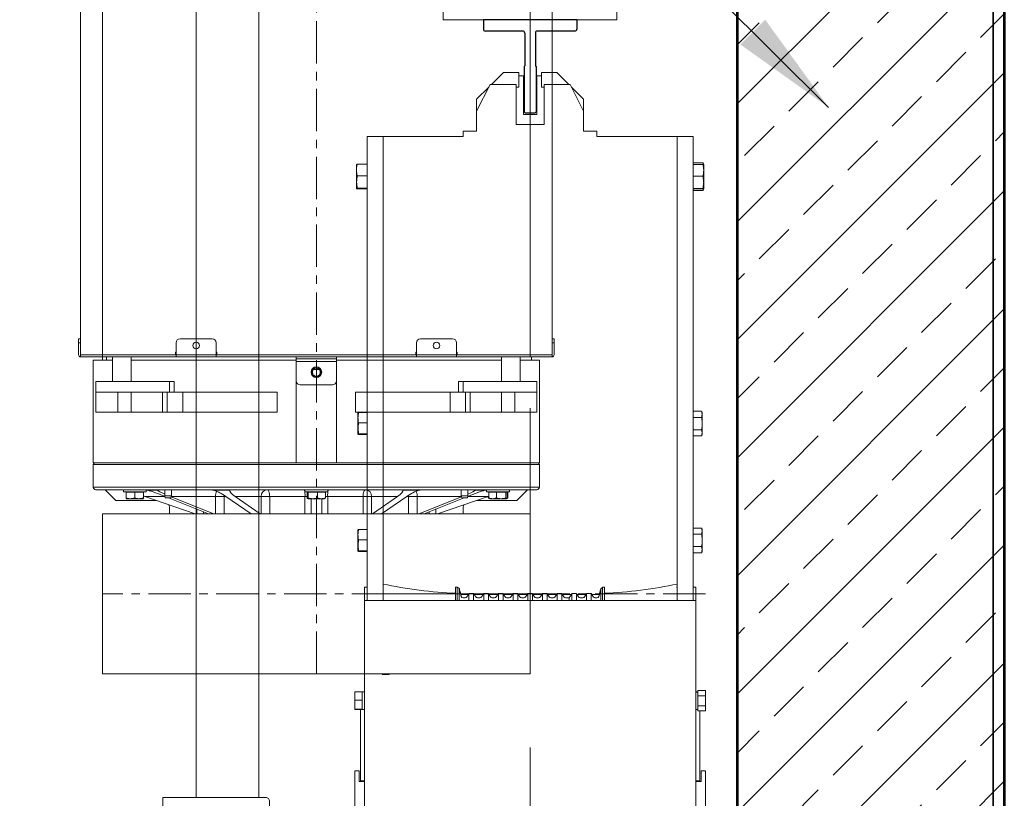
# Model space of a CAD drawing. Header units: inches. Extents: x 201967 to 338763, y -32705 to 30884.
# Tile 44 of 236: x 319913 to 319987, y -10950 to -10891. Entities that reach past the tile are written whole.
import ezdxf

# ---------------------------------------------------------------- set-up
doc = ezdxf.new("R2010")
doc.units = ezdxf.units.IN
doc.header["$MEASUREMENT"] = 0
doc.linetypes.add('CENTER', pattern=[50.8, 31.75, -6.35, 6.35, -6.35])
doc.linetypes.add('SOLID_LINE', pattern=[0])
for name, color, linetype, lineweight in [('01 a1 KONSTRUKCJA żelebet', 200, 'Continuous', 53), ('01h3 KONSTRUKCJA pozycje słupy', 252, 'Continuous', 13), ('20 KRESKOWANIE ścian', 63, 'Continuous', 5), ('_proj_MURY konstr', 1, 'Continuous', 20), ('GABARYT05', 7, 'Continuous', 40), ('KRESKOWANIE-URWANIE', 3, 'Continuous', 13), ('OSIE', 6, 'CENTER', 13), ('wymiar', 1, 'Continuous', 15)]:
    doc.layers.add(name, color=color, linetype=linetype, lineweight=lineweight)
doc.layers.add('Rysunek', color=7, linetype='Continuous')
doc.styles.add('RomanS', font='romans.shx')
doc.dimstyles.new('DIM100txt12', dxfattribs={"dimtxt": 12, "dimasz": 1.05, "dimexe": 0, "dimexo": 8, "dimgap": 4, "dimtad": 1, "dimdec": 7, "dimrnd": 0.5, "dimdsep": 46, "dimtxsty": 'RomanS', "dimblk1": 'DIM', "dimblk2": 'DIM', "dimsah": 1, "dimcen": 0.09, "dimse1": 1, "dimse2": 1, "dimclrt": 256, "dimadec": 1, "dimazin": 0, "dimtfac": 1, "dimtdec": 7, "dimtix": 1, "dimtofl": 0, "dimtmove": 2, "dimatfit": 3, "dimfxl": 1, "dimtolj": 1, "dimtzin": 0, "dimarcsym": 0})

# ---------------------------------------------------------------- blocks, each defined once
blk = doc.blocks.new('70-9')
at = {"layer": 'Rysunek', "color": 0, "linetype": 'SOLID_LINE'}
for p, q in [((-4.5, -1), (-3.5, 0)), ((-3.5, 0), (3.5, 0)), ((3.5, 0), (4.5, -1)), ((-4.5, -35), (-4.5, -1)), ((4.5, -35), (4.5, -1)), ((-4.5, -35), (-4.45, -35)), ((-3.95, -60), (-3.95, -35.5)), ((3.95, -60), (3.95, -35.5)), ((4.45, -35), (4.5, -35)), ((-35, -70), (-35, -63)), ((-33.5, -61.5), (-5.45, -61.5)), ((5.45, -61.5), (33.5, -61.5)), ((35, -70), (35, -63)), ((-35, -70), (35, -70))]:
    blk.add_line(p, q, dxfattribs=at)
for centre, radius, start, end in [((-4.45, -35.5), 0.5, 0, 90), ((4.45, -35.5), 0.5, 90, 180), ((-33.5, -63), 1.5, 90, 180), ((-5.45, -60), 1.5, 270, 0), ((5.45, -60), 1.5, 180, 270), ((33.5, -63), 1.5, 0, 90)]:
    blk.add_arc(centre, radius, start, end, dxfattribs=at)
blk = doc.blocks.new('A$C281E7CC2')
at = {"layer": 'KRESKOWANIE-URWANIE'}
for p, q in [((102.27, 1092), (111.27, 1101)), ((111.27, 1101), (122.77, 1101)), ((122.77, 1090), (122.77, 1101)), ((126.27, 1098.5), (122.77, 1098.5)), ((126.27, 1098.5), (126.27, 1069.5)), ((136.27, 1098.5), (139.77, 1098.5)), ((136.27, 1098.5), (136.27, 1069.5)), ((139.77, 1101), (139.77, 1090)), ((139.77, 1101), (151.27, 1101)), ((151.27, 1101), (160.27, 1092)), ((91.27, 1072), (101.27, 1092)), ((101.27, 1092), (120.77, 1092)), ((120.77, 1092), (120.77, 1062)), ((141.77, 1092), (161.27, 1092)), ((141.77, 1062), (141.77, 1092)), ((161.27, 1092), (171.27, 1072)), ((91.27, 1081), (100.27, 1090)), ((122.77, 1090), (120.77, 1090)), ((139.77, 1090), (141.77, 1090)), ((162.27, 1090), (171.27, 1081)), ((91.27, 1072), (91.27, 1081)), ((171.27, 1072), (171.27, 1081)), ((91.27, 1057), (91.27, 1072)), ((136.27, 1069.5), (126.27, 1069.5)), ((171.27, 1072), (171.27, 1057)), ((120.77, 1062), (141.77, 1062)), ((91.27, 1057), (81.27, 1057)), ((81.27, 1057), (81.27, 1053)), ((181.27, 1057), (171.27, 1057)), ((181.27, 1057), (181.27, 1053)), ((9.27, 705.5), (9.27, 1053)), ((9.27, 1053), (21.27, 1053)), ((21.27, 1053), (81.27, 1053)), ((21.27, 705.5), (21.27, 1053)), ((21.27, 998), (21.27, 1048)), ((181.27, 1053), (241.27, 1053)), ((253.27, 1053), (241.27, 1053)), ((241.27, 1053), (241.27, 705.5)), ((241.27, 998), (241.27, 1048)), ((253.27, 1053), (253.27, 705.5)), ((1.32, 1032), (1.32, 1027.72)), ((1.83, 1033.39), (9.27, 1033.39)), ((1.83, 1032.14), (9.27, 1032.14)), ((260.72, 1032.27), (253.27, 1032.27)), ((261.22, 1031.99), (261.22, 1027.92)), ((1.32, 1018.72), (1.32, 1027.72)), ((261.22, 1018.94), (261.22, 1027.92)), ((1.32, 1014), (1.32, 1018.72)), ((1.83, 1023.3), (9.27, 1023.3)), ((260.72, 1023.57), (253.27, 1023.57)), ((261.22, 1018.94), (261.22, 1014.01)), ((1.83, 1014.15), (9.27, 1014.15)), ((1.83, 1013.86), (9.27, 1013.86)), ((1.83, 1012.61), (9.27, 1012.61)), ((260.72, 1014.3), (253.27, 1014.3)), ((260.72, 1013.73), (253.27, 1013.73)), ((21.27, 853), (21.27, 815)), ((241.27, 815), (241.27, 853)), ((2.42, 844.93), (2.42, 846)), ((2.42, 838), (2.42, 844.93)), ((2.88, 847.24), (9.27, 847.24)), ((2.88, 842.62), (9.27, 842.62)), ((259.67, 846.24), (253.27, 846.24)), ((260.12, 845.99), (260.12, 842.38)), ((260.12, 834.39), (260.12, 842.38)), ((2.42, 831.07), (2.42, 838)), ((2.88, 833.38), (9.27, 833.38)), ((259.67, 838.51), (253.27, 838.51)), ((260.12, 834.39), (260.12, 830.01)), ((2.42, 830), (2.42, 831.07)), ((2.88, 828.76), (9.27, 828.76)), ((259.67, 830.27), (253.27, 830.27)), ((259.67, 829.76), (253.27, 829.76)), ((2.88, 759.74), (9.27, 759.74)), ((2.42, 757.43), (2.42, 758.5)), ((2.42, 750.5), (2.42, 757.43)), ((2.88, 755.12), (9.27, 755.12)), ((259.67, 758.74), (253.27, 758.74)), ((260.12, 758.49), (260.12, 754.88)), ((260.12, 746.89), (260.12, 754.88)), ((2.42, 743.57), (2.42, 750.5)), ((2.88, 745.88), (9.27, 745.88)), ((259.67, 751.01), (253.27, 751.01)), ((260.12, 746.89), (260.12, 742.51)), ((2.42, 742.5), (2.42, 743.57)), ((2.88, 741.26), (9.27, 741.26)), ((259.67, 742.77), (253.27, 742.77)), ((259.67, 742.26), (253.27, 742.26)), ((9.27, 715.5), (7.27, 715.5)), ((7.27, 705.5), (7.27, 715.5)), ((21.64, 715.5), (21.27, 715.5)), ((75.52, 705.5), (75.52, 715.5)), ((77.02, 715.5), (77.02, 705.5)), ((185.9, 705.5), (185.9, 715.5)), ((187.02, 705.5), (187.02, 715.5)), ((241.27, 715.5), (240.91, 715.5)), ((255.27, 715.5), (253.27, 715.5)), ((255.27, 705.5), (255.27, 715.5)), ((78.36, 705.5), (78.36, 714.17)), ((79.38, 710.09), (85.15, 710.09)), ((85.52, 705.5), (85.52, 710.7)), ((89.02, 705.5), (89.02, 710.7)), ((89.4, 710.09), (96.15, 710.09)), ((96.52, 705.5), (96.52, 710.7)), ((100.02, 705.5), (100.02, 710.7)), ((100.4, 710.09), (107.15, 710.09)), ((107.52, 705.5), (107.52, 710.7)), ((111.02, 705.5), (111.02, 710.7)), ((111.4, 710.09), (118.15, 710.09)), ((118.52, 705.5), (118.52, 710.7)), ((122.02, 705.5), (122.02, 710.7)), ((122.4, 710.09), (129.15, 710.09)), ((129.52, 705.5), (129.52, 710.7)), ((133.02, 705.5), (133.02, 710.7)), ((133.4, 710.09), (140.15, 710.09)), ((140.52, 705.5), (140.52, 710.7)), ((144.02, 705.5), (144.02, 710.7)), ((144.4, 710.09), (151.15, 710.09)), ((151.52, 705.5), (151.52, 710.7)), ((155.02, 705.5), (155.02, 710.7)), ((155.4, 710.09), (162.15, 710.09)), ((162.52, 705.5), (162.52, 710.7)), ((166.02, 705.5), (166.02, 710.7)), ((166.4, 710.09), (173.15, 710.09)), ((173.52, 705.5), (173.52, 710.7)), ((177.02, 705.5), (177.02, 710.7)), ((177.4, 710.09), (183.17, 710.09)), ((184.28, 714.53), (184.28, 705.5)), ((7.27, 395.5), (7.27, 705.5)), ((7.27, 705.5), (11.27, 705.5)), ((11.27, 705.5), (251.27, 705.5)), ((102.02, 705.5), (102.02, 707.5)), ((251.27, 705.5), (255.27, 705.5)), ((255.27, 395.5), (255.27, 705.5)), ((0, 638.01), (5.67, 638.01)), ((0, 638.01), (0, 634.25)), ((0, 634.25), (5.67, 634.25)), ((0, 634.25), (0, 626.75)), ((5.67, 638.01), (5.67, 636.49)), ((7.27, 637.03), (5.67, 637.03)), ((7.27, 636.91), (5.67, 636.91)), ((5.67, 635.77), (5.67, 636.49)), ((5.67, 635.77), (5.67, 634.25)), ((5.67, 634.25), (5.67, 631.22)), ((262.55, 637.2), (256.87, 637.2)), ((256.87, 634.66), (256.87, 637.2)), ((256.87, 633.45), (256.87, 634.6)), ((262.55, 630.91), (262.55, 637.2)), ((0, 626.75), (5.67, 626.75)), ((0, 626.75), (0, 622.99)), ((5.67, 629.78), (5.67, 631.22)), ((5.67, 629.78), (5.67, 626.75)), ((5.67, 626.75), (5.67, 625.23)), ((256.87, 630.91), (256.87, 633.45)), ((262.55, 630.91), (256.87, 630.91)), ((256.87, 628.21), (256.87, 630.91)), ((256.87, 626.92), (256.87, 628.21)), ((256.87, 624.22), (256.87, 626.92)), ((262.55, 624.22), (262.55, 630.91)), ((0, 622.99), (5.67, 622.99)), ((4.27, 622.99), (4.27, 570.5)), ((5.67, 624.51), (5.67, 625.23)), ((5.67, 624.51), (5.67, 622.99)), ((262.55, 624.22), (256.87, 624.22)), ((256.87, 624.05), (256.87, 624.22)), ((256.87, 623.96), (256.87, 624.05)), ((256.87, 623.8), (256.87, 623.96)), ((262.55, 623.8), (256.87, 623.8)), ((258.27, 623.8), (258.27, 570.5)), ((262.55, 623.8), (262.55, 624.22)), ((0.02, 578), (0.02, 523)), ((3.27, 578), (3.27, 570)), ((259.27, 570), (259.27, 578)), ((262.52, 578), (262.52, 523)), ((3.27, 570), (7.27, 570)), ((7.27, 570.5), (4.27, 570.5)), ((258.27, 570.5), (255.27, 570.5)), ((255.27, 570), (259.27, 570)), ((0, 438.01), (5.67, 438.01)), ((0, 438.01), (0, 434.25)), ((5.67, 438.01), (5.67, 436.49)), ((7.27, 437.03), (5.67, 437.03)), ((5.67, 435.77), (5.67, 436.49)), ((5.67, 435.77), (5.67, 434.25)), ((262.55, 437.2), (256.87, 437.2)), ((256.87, 434.66), (256.87, 437.2)), ((262.55, 430.91), (262.55, 437.2)), ((0, 434.25), (5.67, 434.25)), ((0, 434.25), (0, 426.75)), ((5.67, 434.25), (5.67, 431.22)), ((5.67, 429.78), (5.67, 431.22)), ((5.67, 429.78), (5.67, 426.75)), ((256.87, 434.6), (256.87, 433.45)), ((256.87, 430.91), (256.87, 433.45)), ((262.55, 430.91), (256.87, 430.91)), ((256.87, 428.21), (256.87, 430.91)), ((256.87, 428.21), (256.87, 426.92)), ((262.55, 424.22), (262.55, 430.91)), ((0, 426.75), (5.67, 426.75)), ((0, 426.75), (0, 422.99)), ((0, 422.99), (5.67, 422.99)), ((5.67, 426.75), (5.67, 425.23)), ((5.67, 424.51), (5.67, 425.23)), ((5.67, 424.51), (5.67, 422.99)), ((255.27, 424.03), (256.87, 424.03)), ((255.27, 423.96), (256.87, 423.96)), ((256.87, 424.22), (256.87, 426.92)), ((262.55, 424.22), (256.87, 424.22)), ((256.87, 424.05), (256.87, 424.22)), ((256.87, 424.05), (256.87, 424.03)), ((256.87, 423.99), (256.87, 424.03)), ((256.87, 423.99), (256.87, 423.96)), ((256.87, 423.8), (256.87, 423.96)), ((262.55, 423.8), (256.87, 423.8)), ((262.55, 423.8), (262.55, 424.22)), ((7.27, 395.5), (11.27, 395.5)), ((7.27, 385.5), (7.27, 395.5)), ((9.27, 48), (9.27, 395.5)), ((11.27, 395.5), (251.27, 395.5)), ((21.27, 48), (21.27, 395.5)), ((75.52, 385.5), (75.52, 395.5)), ((77.02, 395.5), (77.02, 385.5)), ((78.36, 386.83), (78.36, 395.5)), ((79.38, 390.91), (85.15, 390.91)), ((85.52, 390.3), (85.52, 395.5)), ((89.02, 390.3), (89.02, 395.5)), ((89.4, 390.91), (96.15, 390.91)), ((96.52, 390.3), (96.52, 395.5)), ((100.02, 390.3), (100.02, 395.5)), ((100.4, 390.91), (107.15, 390.91)), ((102.02, 393.5), (102.02, 395.5)), ((107.52, 390.3), (107.52, 395.5)), ((111.02, 390.3), (111.02, 395.5)), ((111.4, 390.91), (118.15, 390.91)), ((118.52, 390.3), (118.52, 395.5)), ((122.02, 390.3), (122.02, 395.5)), ((122.4, 390.91), (129.15, 390.91)), ((129.52, 390.3), (129.52, 395.5)), ((133.02, 390.3), (133.02, 395.5)), ((133.4, 390.91), (140.15, 390.91)), ((140.52, 390.3), (140.52, 395.5)), ((144.02, 390.3), (144.02, 395.5)), ((144.4, 390.91), (151.15, 390.91)), ((151.52, 390.3), (151.52, 395.5)), ((155.02, 390.3), (155.02, 395.5)), ((155.4, 390.91), (162.15, 390.91)), ((162.52, 390.3), (162.52, 395.5)), ((166.02, 390.3), (166.02, 395.5)), ((166.4, 390.91), (173.15, 390.91)), ((173.52, 390.3), (173.52, 395.5)), ((177.02, 390.3), (177.02, 395.5)), ((177.4, 390.91), (183.17, 390.91)), ((184.28, 395.5), (184.28, 386.47)), ((185.9, 385.5), (185.9, 395.5)), ((187.02, 385.5), (187.02, 395.5)), ((241.27, 395.5), (241.27, 48)), ((251.27, 395.5), (255.27, 395.5)), ((253.27, 395.5), (253.27, 48)), ((255.27, 385.5), (255.27, 395.5)), ((9.27, 385.5), (7.27, 385.5)), ((21.64, 385.5), (21.27, 385.5)), ((241.27, 385.5), (240.91, 385.5)), ((255.27, 385.5), (253.27, 385.5)), ((2.42, 357.43), (2.42, 358.5)), ((2.42, 350.5), (2.42, 357.43)), ((2.88, 359.74), (9.27, 359.74)), ((2.88, 355.12), (9.27, 355.12)), ((259.67, 358.74), (253.27, 358.74)), ((260.12, 358.49), (260.12, 354.88)), ((260.12, 346.89), (260.12, 354.88)), ((2.42, 343.57), (2.42, 350.5)), ((259.67, 351.01), (253.27, 351.01)), ((260.12, 346.89), (260.12, 342.51)), ((2.42, 342.5), (2.42, 343.57)), ((2.88, 345.88), (9.27, 345.88)), ((2.88, 341.26), (9.27, 341.26)), ((259.67, 342.77), (253.27, 342.77)), ((259.67, 342.26), (253.27, 342.26)), ((21.27, 248), (21.27, 286)), ((241.27, 286), (241.27, 248)), ((2.42, 269.93), (2.42, 271)), ((2.42, 263), (2.42, 269.93)), ((2.88, 272.24), (9.27, 272.24)), ((2.88, 267.62), (9.27, 267.62)), ((259.67, 271.24), (253.27, 271.24)), ((260.12, 270.99), (260.12, 267.38)), ((260.12, 259.39), (260.12, 267.38)), ((2.42, 256.07), (2.42, 263)), ((2.88, 258.38), (9.27, 258.38)), ((259.67, 263.51), (253.27, 263.51)), ((260.12, 259.39), (260.12, 255.01)), ((2.42, 255), (2.42, 256.07)), ((2.88, 253.76), (9.27, 253.76)), ((259.67, 255.27), (253.27, 255.27)), ((259.67, 254.76), (253.27, 254.76)), ((21.27, 103), (21.27, 53)), ((241.27, 103), (241.27, 53)), ((1.32, 83.4), (1.32, 87)), ((1.32, 83.4), (1.32, 74.47)), ((1.83, 88.39), (9.27, 88.39)), ((1.83, 87.56), (9.27, 87.56)), ((260.72, 87.27), (253.27, 87.27)), ((261.22, 86.99), (261.22, 82.92)), ((261.22, 73.94), (261.22, 82.92)), ((1.32, 69.07), (1.32, 74.47)), ((1.83, 79.25), (9.27, 79.25)), ((260.72, 78.57), (253.27, 78.57)), ((261.22, 73.94), (261.22, 69.01)), ((1.83, 69.69), (9.27, 69.69)), ((1.83, 68.44), (9.27, 68.44)), ((1.83, 67.61), (9.27, 67.61)), ((260.72, 69.3), (253.27, 69.3)), ((260.72, 68.73), (253.27, 68.73)), ((9.27, 48), (21.27, 48)), ((21.27, 48), (81.27, 48)), ((81.27, 44), (81.27, 48)), ((181.27, 48), (241.27, 48)), ((181.27, 44), (181.27, 48)), ((253.27, 48), (241.27, 48)), ((81.27, 44), (91.27, 44)), ((91.27, 29), (91.27, 44)), ((120.77, 39), (120.77, 9)), ((141.77, 39), (120.77, 39)), ((141.77, 9), (141.77, 39)), ((171.27, 44), (171.27, 29)), ((171.27, 44), (181.27, 44)), ((126.27, 2.5), (126.27, 31.5)), ((126.27, 31.5), (136.27, 31.5)), ((136.27, 2.5), (136.27, 31.5)), ((101.27, 9), (91.27, 29)), ((91.27, 29), (91.27, 20)), ((171.27, 29), (161.27, 9)), ((171.27, 29), (171.27, 20)), ((100.27, 11), (91.27, 20)), ((171.27, 20), (162.27, 11)), ((120.77, 9), (101.27, 9)), ((111.27, 0), (102.27, 9)), ((122.77, 11), (120.77, 11)), ((122.77, 0), (122.77, 11)), ((139.77, 11), (141.77, 11)), ((139.77, 11), (139.77, 0)), ((161.27, 9), (141.77, 9)), ((160.27, 9), (151.27, 0)), ((122.77, 0), (111.27, 0)), ((126.27, 2.5), (122.77, 2.5)), ((136.27, 2.5), (139.77, 2.5)), ((151.27, 0), (139.77, 0))]:
    blk.add_line(p, q, dxfattribs=at)
at = {"layer": 'KRESKOWANIE-URWANIE', "extrusion": (0, 0, -1)}
for centre, major_axis, ratio, start_param, end_param in [((49.22, 720.94), (-52.02, 6.55), 0.147058, 4.163885, 5.260893), ((213.33, 720.94), (52.02, 6.55), 0.147058, 1.022293, 2.1193), ((81.2, 709), (-1.06, 1.06), 1, 3.926991, 5.252808), ((82.69, 709), (1.06, 1.06), 1, 1.343997, 2.356194), ((91.86, 709), (1.06, 1.06), 1, 2.356194, 3.368392), ((93.69, 709), (1.06, 1.06), 1, 1.343997, 2.356194), ((104.69, 709), (1.06, 1.06), 1, 1.343997, 2.356194), ((113.86, 709), (1.06, 1.06), 1, 2.356194, 3.368392), ((115.69, 709), (1.06, 1.06), 1, 1.343997, 2.356194), ((124.86, 709), (1.06, 1.06), 1, 2.356194, 3.368392), ((126.69, 709), (1.06, 1.06), 1, 1.343997, 2.356194), ((135.86, 709), (1.06, 1.06), 1, 2.356194, 3.368392), ((137.69, 709), (1.06, 1.06), 1, 1.343997, 2.356194), ((146.86, 709), (1.06, 1.06), 1, 2.356194, 3.368392), ((148.69, 709), (1.06, 1.06), 1, 1.343997, 2.356194), ((157.86, 709), (1.06, 1.06), 1, 2.356194, 3.368392), ((159.69, 709), (1.06, 1.06), 1, 1.343997, 2.356194), ((168.86, 709), (1.06, 1.06), 1, 2.356194, 3.368392), ((170.69, 709), (1.06, 1.06), 1, 1.343997, 2.356194), ((179.86, 709), (1.06, 1.06), 1, 2.356194, 3.368392), ((181.35, 709), (-1.06, 1.06), 1, 2.601173, 3.926991), ((81.2, 392), (1.06, 1.06), 1, 4.171969, 5.497787), ((82.69, 392), (1.06, 1.06), 1, -0.785398, 0.226799), ((91.86, 392), (-1.06, 1.06), 1, 6.056386, 7.068583), ((93.69, 392), (1.06, 1.06), 1, -0.785398, 0.226799), ((104.69, 392), (1.06, 1.06), 1, -0.785398, 0.226799), ((113.86, 392), (-1.06, 1.06), 1, 6.056386, 7.068583), ((115.69, 392), (1.06, 1.06), 1, -0.785398, 0.226799), ((124.86, 392), (-1.06, 1.06), 1, 6.056386, 7.068583), ((126.69, 392), (1.06, 1.06), 1, -0.785398, 0.226799), ((135.86, 392), (-1.06, 1.06), 1, 6.056386, 7.068583), ((137.69, 392), (1.06, 1.06), 1, -0.785398, 0.226799), ((146.86, 392), (-1.06, 1.06), 1, 6.056386, 7.068583), ((148.69, 392), (1.06, 1.06), 1, -0.785398, 0.226799), ((157.86, 392), (-1.06, 1.06), 1, 6.056386, 7.068583), ((159.69, 392), (1.06, 1.06), 1, -0.785398, 0.226799), ((168.86, 392), (-1.06, 1.06), 1, 6.056386, 7.068583), ((170.69, 392), (1.06, 1.06), 1, -0.785398, 0.226799), ((179.86, 392), (-1.06, 1.06), 1, 6.056386, 7.068583), ((181.35, 392), (1.06, 1.06), 1, -0.785398, 0.54042), ((49.22, 380.06), (52.02, 6.55), 0.147058, 4.163885, 5.260893), ((213.33, 380.06), (-52.02, 6.55), 0.147058, 1.022293, 2.1193)]:
    blk.add_ellipse(centre, major_axis=major_axis, ratio=ratio, start_param=start_param, end_param=end_param, dxfattribs=at)
at = {"layer": 'KRESKOWANIE-URWANIE'}
for points in [[(1.32, 1032), (1.83, 1033.39)], [(1.83, 1032.14), (1.35, 1032)], [(1.57, 1032.07), (1.83, 1033.39)], [(261.22, 1031.99), (260.72, 1032.27)], [(1.32, 1018.72), (1.83, 1023.3)], [(1.83, 1014.15), (1.32, 1018.72)], [(260.72, 1023.57), (261.22, 1018.94)], [(261.22, 1018.94), (260.72, 1014.3)], [(1.32, 1014), (1.83, 1014.15)], [(1.83, 1012.61), (1.32, 1014)], [(1.83, 1013.86), (1.32, 1014)], [(1.83, 1012.61), (1.57, 1013.93)], [(260.72, 1014.3), (261.22, 1014.01)], [(261.22, 1014.01), (260.72, 1013.73)], [(2.42, 846), (2.88, 847.24)], [(2.42, 844.93), (2.88, 847.24)], [(2.88, 842.62), (2.42, 844.93)], [(260.12, 845.99), (259.67, 846.24)], [(2.42, 831.07), (2.88, 833.38)], [(259.67, 838.51), (260.12, 834.39)], [(260.12, 834.39), (259.67, 830.27)], [(2.88, 828.76), (2.42, 831.07)], [(2.88, 828.76), (2.42, 830)], [(259.67, 830.27), (260.12, 830.01)], [(260.12, 830.01), (259.67, 829.76)], [(2.42, 758.5), (2.88, 759.74)], [(2.42, 757.43), (2.88, 759.74)], [(2.88, 755.12), (2.42, 757.43)], [(260.12, 758.49), (259.67, 758.74)], [(2.42, 743.57), (2.88, 745.88)], [(259.67, 751.01), (260.12, 746.89)], [(260.12, 746.89), (259.67, 742.77)], [(2.88, 741.26), (2.42, 743.57)], [(2.88, 741.26), (2.42, 742.5)], [(259.67, 742.77), (260.12, 742.51)], [(260.12, 742.51), (259.67, 742.26)], [(75.52, 715.5), (77.02, 715.5)], [(77.02, 715.5), (78.36, 714.17)], [(184.28, 714.53), (185.9, 715.5)], [(185.9, 715.5), (187.02, 715.5)], [(78.36, 714.17), (79.74, 708.64)], [(83.97, 708.2), (85.52, 710.7)], [(85.52, 710.7), (89.02, 710.7)], [(89.02, 710.7), (90.58, 708.2)], [(94.97, 708.2), (96.52, 710.7)], [(96.52, 710.7), (100.02, 710.7)], [(100.02, 710.7), (102.02, 707.5)], [(105.97, 708.2), (107.52, 710.7)], [(107.52, 710.7), (111.02, 710.7)], [(111.02, 710.7), (112.58, 708.2)], [(116.97, 708.2), (118.52, 710.7)], [(118.52, 710.7), (122.02, 710.7)], [(122.02, 710.7), (123.58, 708.2)], [(127.97, 708.2), (129.52, 710.7)], [(129.52, 710.7), (133.02, 710.7)], [(133.02, 710.7), (134.58, 708.2)], [(138.97, 708.2), (140.52, 710.7)], [(140.52, 710.7), (144.02, 710.7)], [(144.02, 710.7), (145.58, 708.2)], [(149.97, 708.2), (151.52, 710.7)], [(151.52, 710.7), (155.02, 710.7)], [(155.02, 710.7), (156.58, 708.2)], [(160.97, 708.2), (162.52, 710.7)], [(162.52, 710.7), (166.02, 710.7)], [(166.02, 710.7), (167.58, 708.2)], [(171.97, 708.2), (173.52, 710.7)], [(173.52, 710.7), (177.02, 710.7)], [(177.02, 710.7), (178.58, 708.2)], [(182.81, 708.64), (184.28, 714.53)], [(81.2, 707.5), (82.69, 707.5)], [(91.86, 707.5), (93.69, 707.5)], [(102.02, 707.5), (104.69, 707.5)], [(113.86, 707.5), (115.69, 707.5)], [(124.86, 707.5), (126.69, 707.5)], [(135.86, 707.5), (137.69, 707.5)], [(146.86, 707.5), (148.69, 707.5)], [(157.86, 707.5), (159.69, 707.5)], [(168.86, 707.5), (170.69, 707.5)], [(179.86, 707.5), (181.35, 707.5)], [(5.67, 637.04), (7.27, 637.04)], [(255.27, 637.04), (256.87, 637.04)], [(7.27, 623.96), (5.67, 623.96)], [(256.87, 623.96), (255.27, 623.96)], [(0.02, 578), (3.27, 578)], [(259.27, 578), (262.52, 578)], [(7.27, 523), (0.02, 523)], [(262.52, 523), (255.27, 523)], [(5.67, 437.04), (7.27, 437.04)], [(255.27, 437.04), (256.87, 437.04)], [(7.27, 423.96), (5.67, 423.96)], [(256.87, 423.96), (255.27, 423.96)], [(79.74, 392.36), (78.36, 386.83)], [(82.69, 393.5), (81.2, 393.5)], [(85.52, 390.3), (83.97, 392.79)], [(90.58, 392.79), (89.02, 390.3)], [(93.69, 393.5), (91.86, 393.5)], [(96.52, 390.3), (94.97, 392.79)], [(102.02, 393.5), (100.02, 390.3)], [(104.69, 393.5), (102.02, 393.5)], [(107.52, 390.3), (105.97, 392.79)], [(112.58, 392.79), (111.02, 390.3)], [(115.69, 393.5), (113.86, 393.5)], [(118.52, 390.3), (116.97, 392.79)], [(123.58, 392.79), (122.02, 390.3)], [(126.69, 393.5), (124.86, 393.5)], [(129.52, 390.3), (127.97, 392.79)], [(134.58, 392.79), (133.02, 390.3)], [(137.69, 393.5), (135.86, 393.5)], [(140.52, 390.3), (138.97, 392.79)], [(145.58, 392.79), (144.02, 390.3)], [(148.69, 393.5), (146.86, 393.5)], [(151.52, 390.3), (149.97, 392.79)], [(156.58, 392.79), (155.02, 390.3)], [(159.69, 393.5), (157.86, 393.5)], [(162.52, 390.3), (160.97, 392.79)], [(167.58, 392.79), (166.02, 390.3)], [(170.69, 393.5), (168.86, 393.5)], [(173.52, 390.3), (171.97, 392.79)], [(178.58, 392.79), (177.02, 390.3)], [(181.35, 393.5), (179.86, 393.5)], [(184.28, 386.47), (182.81, 392.36)], [(77.02, 385.5), (75.52, 385.5)], [(78.36, 386.83), (77.02, 385.5)], [(89.02, 390.3), (85.52, 390.3)], [(100.02, 390.3), (96.52, 390.3)], [(111.02, 390.3), (107.52, 390.3)], [(122.02, 390.3), (118.52, 390.3)], [(133.02, 390.3), (129.52, 390.3)], [(144.02, 390.3), (140.52, 390.3)], [(155.02, 390.3), (151.52, 390.3)], [(166.02, 390.3), (162.52, 390.3)], [(177.02, 390.3), (173.52, 390.3)], [(185.9, 385.5), (184.28, 386.47)], [(187.02, 385.5), (185.9, 385.5)], [(2.42, 358.5), (2.88, 359.74)], [(2.42, 357.43), (2.88, 359.74)], [(2.88, 355.12), (2.42, 357.43)], [(260.12, 358.49), (259.67, 358.74)], [(259.67, 351.01), (260.12, 346.89)], [(260.12, 346.89), (259.67, 342.77)], [(2.42, 343.57), (2.88, 345.88)], [(2.88, 341.26), (2.42, 343.57)], [(2.88, 341.26), (2.42, 342.5)], [(259.67, 342.77), (260.12, 342.51)], [(260.12, 342.51), (259.67, 342.26)], [(2.42, 271), (2.88, 272.24)], [(2.42, 269.93), (2.88, 272.24)], [(2.88, 267.62), (2.42, 269.93)], [(260.12, 270.99), (259.67, 271.24)], [(2.42, 256.07), (2.88, 258.38)], [(259.67, 263.51), (260.12, 259.39)], [(260.12, 259.39), (259.67, 255.27)], [(2.88, 253.76), (2.42, 256.07)], [(2.88, 253.76), (2.42, 255)], [(259.67, 255.27), (260.12, 255.01)], [(260.12, 255.01), (259.67, 254.76)], [(1.32, 87), (1.83, 88.39)], [(1.32, 83.4), (1.83, 87.56)], [(1.83, 87.56), (1.32, 86.93)], [(1.83, 79.25), (1.32, 83.4)], [(1.62, 87.3), (1.83, 88.39)], [(261.22, 86.99), (260.72, 87.27)], [(260.72, 78.57), (261.22, 73.94)], [(261.22, 73.94), (260.72, 69.3)], [(1.32, 69.07), (1.83, 69.69)], [(1.83, 68.44), (1.32, 69.07)], [(1.83, 67.61), (1.32, 69)], [(1.83, 67.61), (1.62, 68.7)], [(260.72, 69.3), (261.22, 69.01)], [(261.22, 69.01), (260.72, 68.73)]]:
    blk.add_open_spline(points, degree=1, dxfattribs=at)
for points, knots in [([(1.32, 1027.72), (1.41, 1029.13), (1.51, 1030.62), (1.82, 1032.08), (1.83, 1032.14)], [0, 0, 0, 0, 0.954036, 1, 1, 1, 1]), ([(260.72, 1032.27), (260.78, 1031.96), (261.09, 1030.52), (261.16, 1029.06), (261.22, 1027.92)], [0, 0, 0, 0, 0.219326, 1, 1, 1, 1]), ([(1.83, 1023.3), (1.77, 1023.62), (1.46, 1025.08), (1.39, 1026.56), (1.32, 1027.72)], [0, 0, 0, 0, 0.219325, 1, 1, 1, 1]), ([(261.22, 1027.92), (261.14, 1026.53), (261.04, 1025.07), (260.73, 1023.64), (260.72, 1023.57)], [0, 0, 0, 0, 0.954024, 1, 1, 1, 1]), ([(2.42, 838), (2.48, 839.22), (2.55, 840.77), (2.82, 842.29), (2.88, 842.62)], [0, 0, 0, 0, 0.785762, 1, 1, 1, 1]), ([(259.67, 846.24), (259.73, 845.97), (260, 844.69), (260.07, 843.39), (260.12, 842.38)], [0, 0, 0, 0, 0.214234, 1, 1, 1, 1]), ([(260.12, 842.38), (260.05, 841.14), (259.96, 839.85), (259.69, 838.57), (259.67, 838.51)], [0, 0, 0, 0, 0.951273, 1, 1, 1, 1]), ([(2.88, 833.38), (2.86, 833.46), (2.59, 834.98), (2.5, 836.53), (2.42, 838)], [0, 0, 0, 0, 0.048717, 1, 1, 1, 1]), ([(2.42, 750.5), (2.48, 751.72), (2.55, 753.27), (2.82, 754.79), (2.88, 755.12)], [0, 0, 0, 0, 0.7857624, 1, 1, 1, 1]), ([(259.67, 758.74), (259.73, 758.47), (260, 757.19), (260.07, 755.89), (260.12, 754.88)], [0, 0, 0, 0, 0.214232, 1, 1, 1, 1]), ([(260.12, 754.88), (260.05, 753.64), (259.96, 752.35), (259.69, 751.07), (259.67, 751.01)], [0, 0, 0, 0, 0.951302, 1, 1, 1, 1]), ([(2.88, 745.88), (2.86, 745.96), (2.59, 747.48), (2.5, 749.03), (2.42, 750.5)], [0, 0, 0, 0, 0.048717, 1, 1, 1, 1]), ([(2.42, 350.5), (2.48, 351.72), (2.55, 353.27), (2.82, 354.79), (2.88, 355.12)], [0, 0, 0, 0, 0.785762, 1, 1, 1, 1]), ([(259.67, 358.74), (259.73, 358.47), (260, 357.19), (260.07, 355.89), (260.12, 354.88)], [0, 0, 0, 0, 0.214232, 1, 1, 1, 1]), ([(260.12, 354.88), (260.05, 353.64), (259.96, 352.35), (259.69, 351.07), (259.67, 351.01)], [0, 0, 0, 0, 0.951299, 1, 1, 1, 1]), ([(2.88, 345.88), (2.86, 345.96), (2.59, 347.48), (2.5, 349.03), (2.42, 350.5)], [0, 0, 0, 0, 0.048717, 1, 1, 1, 1]), ([(2.42, 263), (2.48, 264.22), (2.55, 265.77), (2.82, 267.29), (2.88, 267.62)], [0, 0, 0, 0, 0.785759, 1, 1, 1, 1]), ([(259.67, 271.24), (259.73, 270.97), (260, 269.69), (260.07, 268.39), (260.12, 267.38)], [0, 0, 0, 0, 0.214235, 1, 1, 1, 1]), ([(260.12, 267.38), (260.05, 266.14), (259.96, 264.85), (259.69, 263.57), (259.67, 263.51)], [0, 0, 0, 0, 0.951273, 1, 1, 1, 1]), ([(2.88, 258.38), (2.86, 258.46), (2.59, 259.98), (2.5, 261.53), (2.42, 263)], [0, 0, 0, 0, 0.048717, 1, 1, 1, 1]), ([(260.72, 87.27), (260.78, 86.96), (261.09, 85.52), (261.16, 84.06), (261.22, 82.92)], [0, 0, 0, 0, 0.21933, 1, 1, 1, 1]), ([(261.22, 82.92), (261.14, 81.53), (261.04, 80.07), (260.73, 78.64), (260.72, 78.57)], [0, 0, 0, 0, 0.954023, 1, 1, 1, 1]), ([(1.32, 74.47), (1.41, 76), (1.51, 77.6), (1.82, 79.18), (1.83, 79.25)], [0, 0, 0, 0, 0.95401, 1, 1, 1, 1]), ([(1.83, 69.69), (1.77, 70.04), (1.46, 71.61), (1.39, 73.22), (1.32, 74.47)], [0, 0, 0, 0, 0.219332, 1, 1, 1, 1])]:
    blk.add_open_spline(points, degree=3, knots=knots, dxfattribs=at)
at = {"layer": 'OSIE'}
for p, q in [((0.02, 710.5), (262.52, 710.5)), ((0.02, 550.5), (262.52, 550.5)), ((0.02, 390.5), (262.52, 390.5))]:
    blk.add_line(p, q, dxfattribs=at)
blk = doc.blocks.new('A$C5C5F7205')
at = {"layer": 'KRESKOWANIE-URWANIE'}
for points in [[(230, 1377), (230, 1290), (100, 1290), (100, 1377, -0.414214), (103, 1380), (227, 1380, -0.414214)], [(440, 707.5), (440, 532.5), (363, 532.5, -0.414214), (360, 535.5), (360, 704.5, -0.414214), (363, 707.5)]]:
    blk.add_lwpolyline(points, format="xyb", close=True, dxfattribs=at)
blk.add_lwpolyline([(368, 707.5), (368, 1306), (407, 1306, -0.414214), (415, 1298), (415, 707.5)], format="xyb", dxfattribs=at)
blk = doc.blocks.new('A$C195A4306')
at = {"layer": 'KRESKOWANIE-URWANIE'}
for p, q in [((1.5, 592.5), (1.5, 239.5)), ((18, 592.5), (18, 239.5)), ((338, 592.5), (338, 239.5)), ((354.5, 592.5), (354.5, 239.5)), ((0, 251.5), (1.5, 251.5)), ((0, 248.5), (0, 251.5)), ((76, 251.5), (100, 251.5)), ((280, 251.5), (256, 251.5)), ((354.5, 251.5), (356, 251.5)), ((356, 251.5), (356, 248.5)), ((1.5, 248.5), (0, 248.5)), ((0, 248.5), (0, 239.5)), ((73, 248.5), (73, 239.5)), ((103, 248.5), (103, 239.5)), ((253, 248.5), (253, 239.5)), ((283, 248.5), (283, 239.5)), ((356, 248.5), (354.5, 248.5)), ((356, 248.5), (356, 239.5)), ((1.5, 239.5), (1.5, 238)), ((18, 239.5), (1.5, 239.5)), ((18, 238), (1.5, 238)), ((17, 238), (17, 235.5)), ((18, 239.5), (18, 238)), ((73, 239.5), (18, 239.5)), ((18, 239.5), (72.5, 239.5)), ((73, 238), (18, 238)), ((25.45, 238), (25.45, 219.5)), ((39.45, 219.5), (39.45, 238)), ((72.5, 241.5), (73, 241.5)), ((72.5, 239.5), (72.5, 241.5)), ((73, 239.5), (103, 239.5)), ((73, 238), (73, 239.5)), ((103, 238), (73, 238)), ((103, 241.5), (103.5, 241.5)), ((103, 239.5), (103, 238)), ((253, 239.5), (103, 239.5)), ((253, 238), (103, 238)), ((103.5, 241.5), (103.5, 239.5)), ((103.5, 239.5), (252.5, 239.5)), ((163, 238), (163, 236.5)), ((163, 236.5), (193, 236.5)), ((163, 236.5), (163, 234.5)), ((193, 238), (193, 236.5)), ((193, 236.5), (193, 234.5)), ((253, 241.5), (252.5, 241.5)), ((252.5, 241.5), (252.5, 239.5)), ((253, 238), (253, 239.5)), ((253, 239.5), (283, 239.5)), ((283, 238), (253, 238)), ((283.5, 241.5), (283, 241.5)), ((283, 239.5), (283, 238)), ((338, 239.5), (283, 239.5)), ((338, 238), (283, 238)), ((283.5, 239.5), (283.5, 241.5)), ((283.5, 239.5), (338, 239.5)), ((316.55, 238), (316.55, 219.5)), ((330.55, 219.5), (330.55, 238)), ((335, 235.5), (335, 238)), ((338, 239.5), (338, 238)), ((354.5, 239.5), (338, 239.5)), ((354.5, 238), (338, 238)), ((338, 235.5), (338, 238)), ((354.5, 239.5), (354.5, 238)), ((11, 235.5), (11, 158.5)), ((25.45, 235.5), (11, 235.5)), ((163, 235.5), (39.45, 235.5)), ((163, 234.5), (193, 234.5)), ((163, 234.5), (163, 220)), ((180.14, 228.5), (176, 228.5)), ((176.4, 229.5), (179.6, 229.5)), ((316.55, 235.5), (193, 235.5)), ((193, 234.5), (193, 220)), ((345, 235.5), (330.55, 235.5)), ((345, 158.5), (345, 235.5)), ((13, 219.5), (68, 219.5)), ((13, 219.5), (13, 211.5)), ((68, 219.5), (68, 211.5)), ((68, 219.5), (71.61, 219.5)), ((71.61, 219.5), (71.61, 211.5)), ((163, 220), (163, 158.5)), ((166, 217), (190, 217)), ((193, 158.5), (193, 220)), ((284.39, 219.5), (284.39, 211.5)), ((288, 219.5), (284.39, 219.5)), ((288, 219.5), (288, 211.5)), ((343, 219.5), (288, 219.5)), ((343, 219.5), (343, 211.5)), ((13, 196.5), (13, 211.5)), ((13, 211.5), (29.29, 211.5)), ((29.29, 196.5), (29.29, 211.5)), ((29.29, 211.5), (39.43, 211.5)), ((39.43, 196.5), (39.43, 211.5)), ((39.43, 211.5), (62.83, 211.5)), ((62.83, 196.5), (62.83, 211.5)), ((62.83, 211.5), (66.24, 211.5)), ((66.24, 196.5), (66.24, 211.5)), ((66.24, 211.5), (77.94, 211.5)), ((77.94, 211.5), (77.94, 196.5)), ((77.94, 211.5), (147.03, 211.5)), ((147.03, 211.5), (148.57, 211.5)), ((148.57, 196.5), (148.57, 211.5)), ((207.43, 196.5), (207.43, 211.5)), ((207.43, 211.5), (208.97, 211.5)), ((208.97, 211.5), (278.06, 211.5)), ((278.06, 196.5), (278.06, 211.5)), ((278.06, 211.5), (289.76, 211.5)), ((289.76, 211.5), (289.76, 196.5)), ((293.17, 211.5), (289.76, 211.5)), ((293.17, 196.5), (293.17, 211.5)), ((316.57, 211.5), (293.17, 211.5)), ((316.57, 196.5), (316.57, 211.5)), ((326.71, 211.5), (316.57, 211.5)), ((326.71, 196.5), (326.71, 211.5)), ((343, 211.5), (326.71, 211.5)), ((343, 196.5), (343, 211.5)), ((13, 196.5), (29.29, 196.5)), ((29.29, 196.5), (39.43, 196.5)), ((39.43, 196.5), (62.83, 196.5)), ((62.83, 196.5), (66.24, 196.5)), ((77.94, 196.5), (66.24, 196.5)), ((77.94, 196.5), (147.03, 196.5)), ((147.03, 196.5), (148.57, 196.5)), ((207.43, 196.5), (208.97, 196.5)), ((208.97, 196.5), (278.06, 196.5)), ((289.76, 196.5), (278.06, 196.5)), ((293.17, 196.5), (289.76, 196.5)), ((316.57, 196.5), (293.17, 196.5)), ((326.71, 196.5), (316.57, 196.5)), ((343, 196.5), (326.71, 196.5)), ((12, 158.5), (11, 157.5)), ((163, 158.5), (11, 158.5)), ((11, 157.5), (11, 140.5)), ((345, 157.5), (11, 157.5)), ((163, 158.5), (193, 158.5)), ((345, 158.5), (193, 158.5)), ((345, 157.5), (344, 158.5)), ((345, 140.5), (345, 157.5)), ((11, 140.5), (345, 140.5)), ((33.66, 138.5), (13, 138.5)), ((28, 130.5), (20, 138.5)), ((33.53, 138.5), (33.53, 136.9)), ((33.53, 136.9), (34.02, 136.9)), ((33.66, 138.5), (36.6, 138.5)), ((34.02, 136.9), (50.53, 136.9)), ((34.56, 136.75), (34.56, 132.36)), ((34.56, 136.75), (35.08, 136.75)), ((35.08, 136.75), (35.08, 132.36)), ((35.08, 136.75), (36.1, 136.75)), ((36.1, 136.75), (36.1, 132.36)), ((36.1, 136.75), (43.05, 136.75)), ((36.28, 136.9), (36.28, 136.75)), ((175.06, 138.5), (36.6, 138.5)), ((43.05, 136.75), (43.05, 132.36)), ((43.05, 136.75), (48.98, 136.75)), ((47.78, 136.75), (47.78, 136.9)), ((48.98, 136.75), (48.98, 132.36)), ((49.5, 133.5), (48.98, 133.68)), ((49.5, 133.5), (49.5, 132.36)), ((87.2, 120.5), (49.5, 133.5)), ((64.59, 133.5), (49.5, 133.5)), ((50.53, 136.9), (50.53, 138.5)), ((50.53, 138.23), (51.78, 138.06)), ((58.73, 138.06), (51.78, 138.06)), ((64.48, 138.5), (64.48, 133.9)), ((64.48, 133.9), (64.86, 132.5)), ((64.48, 133.9), (69.48, 133.9)), ((69.11, 132.5), (69.48, 133.9)), ((101.36, 120.5), (69.31, 133.26)), ((102.45, 133.5), (69.38, 133.5)), ((69.48, 133.9), (69.48, 138.5)), ((113.16, 138.06), (101.11, 138.06)), ((102.45, 133.5), (109.01, 133.5)), ((102.45, 120.5), (102.45, 133.5)), ((108.94, 134.38), (109.01, 133.5)), ((109.01, 133.5), (109.01, 120.5)), ((110.29, 133.5), (109.01, 133.5)), ((129.14, 120.5), (110.29, 133.5)), ((136.69, 133.5), (117.21, 133.5)), ((136.06, 120.5), (117.21, 133.5)), ((136.69, 133.5), (143.07, 133.5)), ((136.69, 120.5), (136.69, 133.5)), ((169.5, 133.5), (143.07, 133.5)), ((143.07, 133.5), (143.07, 120.5)), ((169.5, 138.5), (169.5, 136.9)), ((169.5, 136.9), (186.5, 136.9)), ((169.5, 120.5), (169.5, 133.5)), ((169.5, 133.5), (171.14, 133.5)), ((171.14, 136.75), (171.14, 132.36)), ((171.14, 136.75), (177.21, 136.75)), ((172.25, 136.9), (172.25, 136.75)), ((175.06, 138.5), (180.94, 138.5)), ((177.21, 136.75), (177.21, 132.36)), ((177.21, 136.75), (184.07, 136.75)), ((319.4, 138.5), (180.94, 138.5)), ((183.75, 136.75), (183.75, 136.9)), ((184.07, 136.75), (184.07, 132.36)), ((184.07, 136.75), (184.86, 136.75)), ((184.86, 136.75), (184.86, 132.36)), ((184.86, 133.5), (186.5, 133.5)), ((186.5, 136.9), (186.5, 138.5)), ((212.93, 133.5), (186.5, 133.5)), ((186.5, 133.5), (186.5, 120.5)), ((212.93, 133.5), (219.31, 133.5)), ((212.93, 120.5), (212.93, 133.5)), ((238.79, 133.5), (219.31, 133.5)), ((219.31, 133.5), (219.31, 120.5)), ((219.94, 120.5), (238.79, 133.5)), ((226.86, 120.5), (245.71, 133.5)), ((254.89, 138.06), (242.84, 138.06)), ((246.99, 133.5), (245.71, 133.5)), ((246.99, 133.5), (247.06, 134.38)), ((246.99, 133.5), (253.55, 133.5)), ((246.99, 120.5), (246.99, 133.5)), ((286.62, 133.5), (253.55, 133.5)), ((253.55, 133.5), (253.55, 120.5)), ((254.64, 120.5), (286.69, 133.26)), ((268.8, 120.5), (306.5, 133.5)), ((286.52, 138.5), (286.52, 133.9)), ((286.52, 133.9), (286.89, 132.5)), ((286.52, 133.9), (291.52, 133.9)), ((291.14, 132.5), (291.52, 133.9)), ((306.5, 133.5), (291.41, 133.5)), ((291.52, 133.9), (291.52, 138.5)), ((304.22, 138.06), (297.27, 138.06)), ((304.22, 138.06), (305.47, 138.23)), ((305.47, 138.5), (305.47, 136.9)), ((305.47, 136.9), (322.47, 136.9)), ((307.47, 133.83), (306.5, 133.5)), ((307.47, 136.75), (307.47, 132.36)), ((307.47, 136.75), (313.97, 136.75)), ((308.22, 136.9), (308.22, 136.75)), ((313.97, 136.75), (313.97, 132.36)), ((313.97, 136.75), (320.47, 136.75)), ((319.4, 138.5), (322.34, 138.5)), ((319.72, 136.75), (319.72, 136.9)), ((320.47, 136.75), (320.47, 132.36)), ((322.34, 138.5), (343, 138.5)), ((322.47, 136.9), (322.47, 138.5)), ((336, 138.5), (328, 130.5)), ((58.2, 130.5), (28, 130.5)), ((34.89, 132.23), (34.56, 132.36)), ((34.56, 132.36), (35.22, 132.14)), ((34.86, 132.17), (35.4, 131.86)), ((35.45, 131.82), (35.84, 131.6)), ((35.84, 131.6), (48.23, 131.6)), ((48.23, 131.6), (48.61, 131.82)), ((48.61, 131.82), (49.21, 132.17)), ((48.82, 132.08), (49.5, 132.36)), ((69.11, 132.5), (64.86, 132.5)), ((97.36, 120.5), (67.23, 132.5)), ((68, 120.5), (68, 125.5)), ((171.46, 131.8), (171.81, 131.6)), ((171.81, 131.6), (184.19, 131.6)), ((174, 120.5), (174, 131.6)), ((182, 120.5), (182, 131.6)), ((184.19, 131.6), (184.54, 131.8)), ((258.64, 120.5), (288.77, 132.5)), ((291.14, 132.5), (286.89, 132.5)), ((288, 125.5), (288, 120.5)), ((328, 130.5), (297.8, 130.5)), ((307.47, 131.78), (307.77, 131.6)), ((307.77, 131.6), (320.16, 131.6)), ((320.16, 131.6), (320.47, 131.78)), ((18, 120.5), (18, 0.5)), ((338, 120.5), (18, 120.5)), ((88.45, 120.5), (88.45, 124.05)), ((93.43, 122.07), (93.43, 120.5)), ((128.35, 120.5), (128.35, 121.04)), ((227.65, 121.04), (227.65, 120.5)), ((262.57, 120.5), (262.57, 122.07)), ((267.55, 124.05), (267.55, 120.5)), ((338, 0.5), (338, 120.5)), ((338, 0.5), (18, 0.5)), ((122.96, 0.5), (123.83, 0)), ((125.84, 0), (123.83, 0)), ((128.72, 0), (125.84, 0))]:
    blk.add_line(p, q, dxfattribs=at)
at = {"layer": 'KRESKOWANIE-URWANIE', "flags": 128}
for points in [[(141.02, 138.5), (141.42, 138.4), (141.81, 138.12), (142.16, 137.66), (142.47, 137.04), (142.73, 136.28), (142.92, 135.41), (143.03, 134.48), (143.07, 133.5)], [(212.93, 133.5), (212.97, 134.48), (213.08, 135.41), (213.27, 136.28), (213.53, 137.04), (213.84, 137.66), (214.19, 138.12), (214.58, 138.4), (214.98, 138.5)], [(68, 125.5), (67.9, 126.48), (67.69, 127.23)], [(288.31, 127.23), (288.1, 126.48), (288, 125.5)]]:
    blk.add_lwpolyline(points, dxfattribs=at)
at = {"layer": 'KRESKOWANIE-URWANIE'}
for centre, radius in [((88, 246.5), 2.5), ((268, 246.5), 2.5), ((178, 226.5), 4), ((178, 226.5), 3.4)]:
    blk.add_circle(centre, radius, dxfattribs=at)
for centre, radius, start, end in [((76, 248.5), 3, 90, 180), ((100, 248.5), 3, 0, 90), ((256, 248.5), 3, 90, 180), ((280, 248.5), 3, 0, 90), ((1.5, 239.5), 1.5, 180, 270), ((354.5, 239.5), 1.5, 270, 0), ((166, 220), 3, 180, 270), ((190, 220), 3, 270, 0), ((13, 140.5), 2, 180, 270), ((343, 140.5), 2, 270, 0), ((110.15, 133.73), 7.7, 152.5573, 181.71407), ((141.38, 133.81), 4.7, 94.40205, 183.81117), ((156.62, 134.74), 12.93, 354.50997, 16.91107), ((199.37, 134.74), 12.93, 163.0886, 185.49036), ((214.62, 133.81), 4.7, 356.18883, 85.59795), ((246.03, 133.77), 7.52, 357.93534, 27.79243)]:
    blk.add_arc(centre, radius, start, end, dxfattribs=at)
for centre, major_axis, ratio, start_param, end_param in [((62.22, 133.5), (12.8, -4.93), 0.066452, 1.399854, 2.549445), ((71.22, 133.5), (12.8, -4.93), 0.066452, 3.391856, 4.184376), ((105.96, 133.5), (8.37, -4.59), 0.237473, 1.161761, 2.311352), ((121.54, 133.5), (8.37, -4.59), 0.237473, 3.153763, 4.303354), ((234.46, 133.5), (8.37, 4.59), 0.237473, 5.121424, 6.271015), ((250.04, 133.5), (8.37, 4.59), 0.237473, 0.830241, 1.979832), ((293.78, 133.5), (12.8, 4.93), 0.066452, 0.592148, 1.741739), ((284.78, 133.5), (12.8, 4.93), 0.066452, 5.240402, 6.032922)]:
    blk.add_ellipse(centre, major_axis=major_axis, ratio=ratio, start_param=start_param, end_param=end_param, dxfattribs=at)
for points, knots in [([(175.91, 224.4), (176.17, 224.19), (176.67, 223.76), (177.65, 223.48), (178.64, 223.53), (179.56, 223.91), (180.31, 224.57), (180.81, 225.45), (180.99, 226.45), (180.84, 227.47), (180.35, 228.38), (179.6, 229.07), (178.66, 229.47), (177.66, 229.52), (176.71, 229.24), (175.9, 228.67), (175.32, 227.85), (175.03, 226.87), (175.08, 225.84), (175.41, 224.99), (175.77, 224.57), (175.91, 224.4)], [0, 0, 0, 0, 0.053386, 0.10672, 0.159383, 0.211832, 0.264619, 0.318129, 0.372429, 0.427253, 0.482117, 0.536511, 0.59011, 0.642947, 0.695402, 0.748029, 0.80129, 0.855358, 0.910063, 0.964973, 1, 1, 1, 1]), ([(58.73, 138.06), (58.32, 138.28), (57.91, 138.5), (57.5, 138.5), (57.5, 138.5)], [0, 0, 0, 0, 0.994662, 1, 1, 1, 1]), ([(98.04, 138.5), (98.04, 138.5), (99.08, 138.5), (100.1, 138.28), (101.11, 138.06)], [0, 0, 0, 0, 0.005354, 1, 1, 1, 1]), ([(113.16, 138.06), (113.31, 138.28), (113.46, 138.5), (113.62, 138.5), (113.62, 138.5)], [0, 0, 0, 0, 0.994647, 1, 1, 1, 1]), ([(169, 138.5), (169, 138.5), (169.17, 138.5), (169.34, 138.45), (169.5, 138.39)], [0, 0, 0, 0, 0.021913, 1, 1, 1, 1]), ([(186.5, 138.39), (186.66, 138.45), (186.83, 138.5), (187, 138.5), (187, 138.5)], [0, 0, 0, 0, 0.978087, 1, 1, 1, 1]), ([(242.38, 138.5), (242.38, 138.5), (242.54, 138.5), (242.69, 138.28), (242.84, 138.06)], [0, 0, 0, 0, 0.005353, 1, 1, 1, 1]), ([(254.89, 138.06), (255.9, 138.28), (256.92, 138.5), (257.96, 138.5), (257.96, 138.5)], [0, 0, 0, 0, 0.994646, 1, 1, 1, 1]), ([(298.5, 138.5), (298.5, 138.5), (298.09, 138.5), (297.68, 138.28), (297.27, 138.06)], [0, 0, 0, 0, 0.005338, 1, 1, 1, 1]), ([(35.08, 132.36), (35.17, 132.19), (35.35, 131.85), (35.7, 131.67), (35.95, 132.09), (36.1, 132.36)], [0, 0, 0, 0, 0.26486, 0.535468, 1, 1, 1, 1]), ([(36.1, 132.36), (36.71, 132.19), (37.93, 131.85), (40.29, 131.67), (41.98, 132.09), (43.05, 132.36)], [0, 0, 0, 0, 0.264864, 0.535471, 1, 1, 1, 1]), ([(43.05, 132.36), (43.76, 132.14), (45.46, 131.61), (47.5, 131.85), (48.73, 132.27), (48.98, 132.36)], [0, 0, 0, 0, 0.364182, 0.868483, 1, 1, 1, 1]), ([(48.98, 132.36), (48.9, 132.17), (48.77, 131.91), (48.64, 131.87), (48.59, 131.86)], [0, 0, 0, 0, 0.691702, 1, 1, 1, 1]), ([(171.46, 131.85), (171.45, 131.84), (171.34, 131.75), (171.24, 132.07), (171.14, 132.36)], [0, 0, 0, 0, 0.113105, 1, 1, 1, 1]), ([(171.14, 132.36), (171.67, 132.19), (172.73, 131.85), (174.8, 131.67), (176.28, 132.09), (177.21, 132.36)], [0, 0, 0, 0, 0.264863, 0.535471, 1, 1, 1, 1]), ([(177.21, 132.36), (177.81, 132.19), (179.01, 131.85), (181.34, 131.67), (183.02, 132.09), (184.07, 132.36)], [0, 0, 0, 0, 0.264862, 0.535466, 1, 1, 1, 1]), ([(184.07, 132.36), (184.17, 132.14), (184.39, 131.61), (184.66, 131.85), (184.82, 132.27), (184.86, 132.36)], [0, 0, 0, 0, 0.364177, 0.868482, 1, 1, 1, 1]), ([(307.47, 131.9), (307.47, 131.86), (307.47, 131.72), (307.47, 132.09), (307.47, 132.36)], [0, 0, 0, 0, 0.271065, 1, 1, 1, 1]), ([(307.47, 132.36), (308.03, 132.19), (309.17, 131.85), (311.38, 131.67), (312.97, 132.09), (313.97, 132.36)], [0, 0, 0, 0, 0.264861, 0.535464, 1, 1, 1, 1]), ([(313.97, 132.36), (314.53, 132.19), (315.67, 131.85), (317.88, 131.67), (319.47, 132.09), (320.47, 132.36)], [0, 0, 0, 0, 0.264861, 0.535464, 1, 1, 1, 1]), ([(320.47, 132.36), (320.47, 132.09), (320.47, 131.72), (320.47, 131.86), (320.47, 131.9)], [0, 0, 0, 0, 0.728935, 1, 1, 1, 1])]:
    blk.add_open_spline(points, degree=3, knots=knots, dxfattribs=at)
at = {"layer": 'OSIE'}
for p, q in [((178, 0.5), (178, 866.45)), ((18, 60.5), (338, 60.5))]:
    blk.add_line(p, q, dxfattribs=at)
blk = doc.blocks.new('1 szyb FIFT B160AF')
at = {"layer": '20 KRESKOWANIE ścian'}
h = blk.add_hatch(dxfattribs=at)
h.set_pattern_fill('ANSI33', color=256, scale=25)
h.set_pattern_definition([(45, (-289146.748, -8310.6384), (-4.41941738, 4.41941738), []), (45, (-289142.3287, -8310.6384), (-4.41941738, 4.41941738), [3.125, -1.5625])])
h.paths.add_polyline_path([(240, -20), (161, -20), (161, 0), (220, 0), (220, 293), (209, 293), (209, 313), (240, 313)])
at = {"layer": '01 a1 KONSTRUKCJA żelebet', "ltscale": 7}
for p, q in [((240, 313), (240, -20)), ((220, 293), (220, 0))]:
    blk.add_line(p, q, dxfattribs=at)
at = {"layer": 'OSIE', "ltscale": 2}
blk.add_line((204.501, 83.5), (204.501, 201.5), dxfattribs=at)
at = {"layer": 'GABARYT05', "xscale": 0.1, "yscale": 0.1, "zscale": 0.1, "rotation": 180}
blk.add_blockref('70-9', (204.501, 194.5), dxfattribs=at)
at = {"layer": 'KRESKOWANIE-URWANIE', "xscale": -0.1, "yscale": 0.1, "zscale": 0.1}
blk.add_blockref('A$C195A4306', (206.3, 152.45), dxfattribs=at)
at = {"layer": 'OSIE', "xscale": -0.1, "yscale": 0.1, "zscale": 0.1}
blk.add_blockref('A$C281E7CC2', (217.628, 87.45), dxfattribs=at)
at = {"layer": 'wymiar', "xscale": -0.1, "yscale": 0.1, "zscale": 0.1}
blk.add_blockref('A$C5C5F7205', (221, 72.5), dxfattribs=at)
blk = doc.blocks.new('DIM')
for p, q in [((0, -13), (0, 13)), ((8, 0), (-8, 0))]:
    blk.add_line(p, q)
at = {"const_width": 1.7143}
blk.add_lwpolyline([(5.7143, 5.7143), (-5.7143, -5.7143)], dxfattribs=at)

msp = doc.modelspace()

# ---------------------------------------------------------------- linework, layer by layer
at = {"layer": '_proj_MURY konstr', "color": 3, "lineweight": 35}
msp.add_line((319985.793, -10518.841), (319985.793, -11116.341), dxfattribs=at)

# ---------------------------------------------------------------- block references
at = {"layer": '01 a1 KONSTRUKCJA żelebet'}
msp.add_blockref('1 szyb FIFT B160AF', (319746.638, -11092.841), dxfattribs=at)

# ---------------------------------------------------------------- leaders
at = {"layer": '01h3 KONSTRUKCJA pozycje słupy'}
msp.add_leader([(319973.48, -10897.906), (319817.488, -10742.775)], dimstyle='DIM100txt12', override={"dimasz": 8, "dimgap": 4, "dimtad": 1}, dxfattribs=at)

doc.saveas('drawing.dxf')
